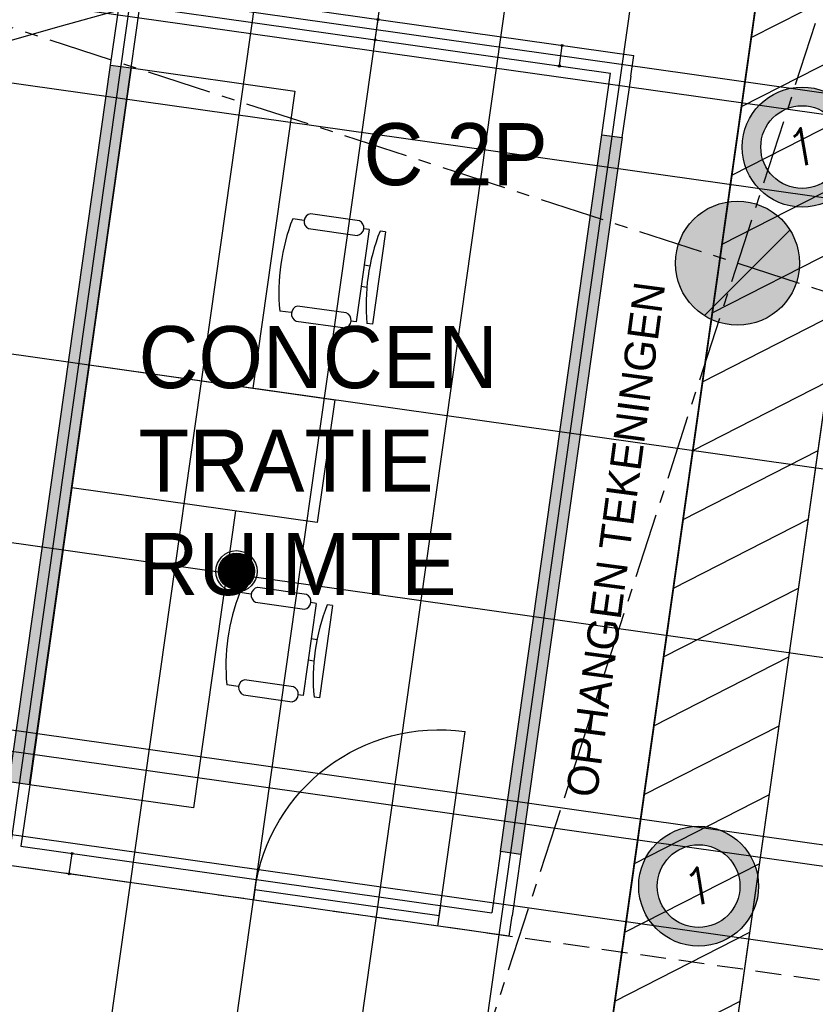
# Model space of a CAD drawing. Header units: millimetres. Extents: x -4106 to 114694, y -37499 to 54647.
# Tile 45 of 109: x 72420 to 76269, y -2981 to 1780. Entities that reach past the tile are written whole.
import ezdxf
from ezdxf.enums import TextEntityAlignment as Align

# ---------------------------------------------------------------- set-up
doc = ezdxf.new("R2010")
doc.units = ezdxf.units.MM
doc.header["$LTSCALE"] = 50
for name, pattern in [('B0301', [25, 12.5, -6.25, 0, -6.25]), ('B0401', [7.5, 5, -2.5]), ('XREF_STRAMIEN$0$B0201', [50, 31.25, -6.25, 6.25, -6.25])]:
    doc.linetypes.add(name, pattern=pattern)
for name, color, linetype in [('FOK_ BRANDSLANGHASPELS', 2, 'Continuous'), ('FOK_00_ALGEMEEN', 1, 'Continuous'), ('FOK_05---_TEKST_18', 1, 'Continuous'), ('FOK_05---_TEKST_25', 2, 'Continuous'), ('FOK_07_STRAMIEN', 13, 'B0301'), ('FOK_22_BINNENWANDEN', 2, 'Continuous'), ('FOK_22_BINNENWANDEN @ 1 VP1', 2, 'Continuous'), ('FOK_22_BINNENWANDEN @ 1 VP2', 2, 'Continuous'), ('FOK_22_BINNENWANDEN @ 1 VPModel', 2, 'Continuous'), ('FOK_82_LOS MEUBILAIR', 1, 'Continuous'), ('XREF_05-werkset$0$AA28G---_PREFABBETON', 242, 'Continuous'), ('XREF_05-werkset$0$AL28G---_PREFABBETON', 4, 'Continuous'), ('XREF_05_PLAFOND$0$AA45----_PLAFONDAFW', 1, 'Continuous'), ('XREF_05_PLAFOND$0$AI45----_PLAFONDAFW', 2, 'Continuous'), ('XREF_05_Sprinkler installatie$0$WL524---', 4, 'Continuous'), ('XREF_05_Sprinkler installatie$0$WL6516--', 4, 'Continuous'), ('XREF_05_Vloergoot installaties$0$EL6131--_VG', 3, 'Continuous'), ('XREF_05_Vloergoot installaties$0$EL6222--', 3, 'Continuous'), ('XREF_STRAMIEN$0$AL$7A---_STRAMIEN', 1, 'XREF_STRAMIEN$0$B0201')]:
    doc.layers.add(name, color=color, linetype=linetype)
doc.styles.add('XREF_05_Sprinkler installatie$0$Standard', font='txt')
doc.styles.add('XREF_05_Vloergoot installaties$0$BURO-018', font='simplex.shx', dxfattribs={"height": 180})

# ---------------------------------------------------------------- blocks, each defined once
blk = doc.blocks.new('XREF_05-werkset$0$V-H-28G001_B09145W02')
at = {"layer": 'XREF_05-werkset$0$AA28G---_PREFABBETON'}
h = blk.add_hatch(color=254, dxfattribs=at)
edge = h.paths.add_edge_path()
edge.add_arc((0, 0), 300, 0, 360)
h = blk.add_hatch(dxfattribs=at)
h.set_pattern_fill('KALKZST', color=1, scale=880, style=0)
h.set_pattern_definition([(45, (-25612.5, -9670.3), (-390.278, 390.278), [])])
edge = h.paths.add_edge_path()
edge.add_arc((0, 0), 300, 0, 360)
at = {"layer": 'XREF_05-werkset$0$AL28G---_PREFABBETON'}
blk.add_circle((0, 0), 300, dxfattribs=at)
blk = doc.blocks.new('XREF_05-werkset$0$V-H-28X00A_09145B1')
blk.add_blockref('XREF_05-werkset$0$V-H-28G001_B09145W02', (75892.3, 602.6))
blk = doc.blocks.new('XREF_05-werkset')
blk.add_blockref('XREF_05-werkset$0$V-H-28X00A_09145B1', (0, 0))
blk = doc.blocks.new('XREF_STRAMIEN')
at = {"layer": 'XREF_STRAMIEN$0$AL$7A---_STRAMIEN', "ltscale": 0.2}
blk.add_line((4081.1, 23907.8), (99881.1, -7182.6), dxfattribs=at)
blk.add_lwpolyline([(89850.6, 43612.9), (66631.7, -27932.3)], dxfattribs=at)
blk = doc.blocks.new('XREF_05_PLAFOND')
at = {"layer": 'XREF_05_PLAFOND$0$AA45----_PLAFONDAFW'}
h = blk.add_hatch(dxfattribs=at)
h.set_pattern_fill('ANSI31', color=256, scale=2200, angle=342.02, style=0)
h.set_pattern_definition([(27.02, (0, 0), (-124.9329, 244.9832), [])])
h.paths.add_polyline_path([(74966.2, -5317.1), (75568, -5346.9), (81436.5, 36094.7), (80830.5, 36094.7)])
at = {"layer": 'XREF_05_PLAFOND$0$AI45----_PLAFONDAFW'}
h = blk.add_hatch(dxfattribs=at)
h.set_pattern_fill('_USER,_O', color=256, scale=600, angle=90, pattern_type=0)
h.set_pattern_definition([(81.94, (95233.5, 35104.6), (-594.073, 84.126), [])])
edge = h.paths.add_edge_path(flags=16)
edge.add_arc((41622.2, 26897.4), 5449.9, 0, 360)
h.paths.add_polyline_path([(49933.5, 30177.3), (51533.5, 30177.3), (51533.5, 27777.3), (49933.5, 27777.3)], flags=16)
edge = h.paths.add_edge_path(flags=16)
edge.add_arc((86127.3, 26613.5), 3800, 0, 360)
edge = h.paths.add_edge_path(flags=16)
edge.add_arc((74998.8, -10766.8), 5449.8, 0, 360)
edge = h.paths.add_edge_path()
edge.add_line((31231.4, 21828.4), (22996.8, 22270))
edge.add_line((22996.8, 22270), (24807, 36094.7))
edge.add_line((24807, 36094.7), (95373.9, 36094.7))
edge.add_line((95373.9, 36094.7), (86392.8, -27327.7))
edge.add_line((86392.8, -27327.7), (68973.9, -21674.7))
edge.add_line((68973.9, -21674.7), (69214.5, 10715.9))
edge.add_arc((59884.7, 10785.2), 9330, 359.57452, 446.61078)
edge.add_line((60436.3, 20098.9), (31231.4, 21828.4))
h = blk.add_hatch(dxfattribs=at)
h.set_pattern_fill('_USER,_O', color=256, scale=1800, pattern_type=0)
h.set_pattern_definition([(351.94, (95233.5, 35104.6), (252.378, 1782.22), [])])
edge = h.paths.add_edge_path(flags=16)
edge.add_arc((74998.8, -10766.8), 5449.8, 0, 360)
edge = h.paths.add_edge_path(flags=16)
edge.add_arc((41622.2, 26897.4), 5449.9, 0, 360)
h.paths.add_polyline_path([(49933.5, 30177.3), (51533.5, 30177.3), (51533.5, 27777.3), (49933.5, 27777.3)], flags=16)
edge = h.paths.add_edge_path(flags=16)
edge.add_arc((86127.3, 26613.5), 3800, 0, 360)
edge = h.paths.add_edge_path()
edge.add_line((31231.4, 21828.4), (22996.8, 22270))
edge.add_line((22996.8, 22270), (24807, 36094.7))
edge.add_line((24807, 36094.7), (95373.9, 36094.7))
edge.add_line((95373.9, 36094.7), (86392.8, -27327.7))
edge.add_line((86392.8, -27327.7), (68973.9, -21674.7))
edge.add_line((68973.9, -21674.7), (69214.5, 10715.9))
edge.add_arc((59884.7, 10785.2), 9330, 359.57452, 446.61078)
edge.add_line((60436.3, 20098.9), (31231.4, 21828.4))
at = {"layer": 'XREF_05_PLAFOND$0$AA45----_PLAFONDAFW'}
blk.add_lwpolyline([(74966.2, -5317.1), (75568, -5346.9), (81436.5, 36094.7), (80830.5, 36094.7)], close=True, dxfattribs=at)
blk = doc.blocks.new('XREF_05_Sprinkler installatie$0$SP-KOP02')
at = {"color": 0, "linetype": 'Continuous'}
for p, q in [((-0.875, -0.023), (0.023, 0.875)), ((-0.847, -0.219), (0.219, 0.847)), ((-0.843, 0.233), (-0.233, 0.843)), ((-0.786, -0.383), (0.383, 0.786)), ((-0.702, -0.523), (0.523, 0.702)), ((-0.595, -0.641), (0.641, 0.595)), ((-0.469, -0.739), (0.739, 0.469)), ((-0.32, -0.815), (0.815, 0.32)), ((-0.144, -0.863), (0.863, 0.144)), ((0.072, -0.872), (0.872, -0.072)), ((0.381, -0.788), (0.788, -0.381))]:
    blk.add_line(p, q, dxfattribs=at)
at = {"color": 0, "linetype": 'Continuous', "const_width": 0.875}
blk.add_lwpolyline([(-0.438, 0, 1), (0.438, 0, 1)], format="xyb", close=True, dxfattribs=at)
at = {"color": 0, "linetype": 'Continuous'}
for radius in [1, 0.875]:
    blk.add_circle((0, 0), radius, dxfattribs=at)
at = {"color": 0, "linetype": 'Continuous', "style": 'XREF_05_Sprinkler installatie$0$Standard', "flags": 1}
for tag, p in [('SP_MATCODE', (2, 2)), ('SP_TEMP', (2, -3)), ('SP_DOORL', (2, -5)), ('SP_KFACT', (2, -7)), ('SP_SPRHK', (2, -9)), ('SP_KLEP', (2, -11))]:
    blk.add_attdef(tag, p, '', height=1, dxfattribs=at)
blk = doc.blocks.new('XREF_05_Sprinkler installatie')
at = {"layer": 'XREF_05_Sprinkler installatie$0$WL524---'}
blk.add_line((66884.8, 30.6), (76457.9, -1325.1), dxfattribs=at)
at = {"layer": 'XREF_05_Sprinkler installatie$0$WL6516--', "xscale": 99.9999999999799, "yscale": 100, "zscale": 100, "rotation": 7.589429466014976}
blk.add_blockref('XREF_05_Sprinkler installatie$0$SP-KOP02', (73468.4, -887.1), dxfattribs=at)
blk = doc.blocks.new('XREF_05_Vloergoot installaties$0$E00415')
at = {"linetype": 'Continuous'}
h = blk.add_hatch(color=0, dxfattribs=at)
edge = h.paths.add_edge_path()
edge.add_arc((0, 0), 2.9, 0, 360)
edge = h.paths.add_edge_path(flags=16)
edge.add_arc((0, 0), 2, 0, 360)
at = {"color": 0, "linetype": 'Continuous'}
for radius in [2.9, 2]:
    blk.add_circle((0, 0), radius, dxfattribs=at)
at = {"color": 0, "linetype": 'Continuous', "style": 'XREF_05_Vloergoot installaties$0$BURO-018'}
for tag, p in [('E_GKAST', (0, 8)), ('E_GROEP', (0, 5)), ('E_SGROEP', (4.5, 5))]:
    blk.add_attdef(tag, text='', height=1.8, dxfattribs=at).set_placement(p, align=Align.MIDDLE)
at = {"color": 0, "linetype": 'Continuous', "style": 'XREF_05_Vloergoot installaties$0$BURO-018', "flags": 1}
for tag, p in [('E_VERMCODE', (13, 5)), ('E_MATCODE', (0, 0))]:
    blk.add_attdef(tag, text='', height=1.8, dxfattribs=at).set_placement(p, align=Align.MIDDLE)
blk = doc.blocks.new('XREF_05_Vloergoot installaties')
at = {"layer": 'XREF_05_Vloergoot installaties$0$EL6131--_VG'}
for p, q in [((70277.2, 2174.4), (88085.9, -337.5)), ((70220.5, 1778.4), (88029.1, -733.5)), ((87584.4, -3909.1), (69951, -1413.9)), ((87528.4, -4305.1), (69498.7, -1753.9))]:
    blk.add_line(p, q, dxfattribs=at)
at = {"layer": 'XREF_05_Vloergoot installaties$0$EL6222--'}
ref = blk.add_blockref('XREF_05_Vloergoot installaties$0$E00415', (76204.9, 1164), dxfattribs=dict(at, xscale=100.000000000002, yscale=100, zscale=100, rotation=351.5354125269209))
ref.add_attrib('E_GROEP', '1', dxfattribs={"layer": '0', "color": 1, "linetype": 'Continuous', "height": 180, "rotation": 9.5113, "style": 'XREF_05_Vloergoot installaties$0$BURO-018'}).set_placement((76204.9, 1164), align=Align.MIDDLE)
ref = blk.add_blockref('XREF_05_Vloergoot installaties$0$E00415', (75704.1, -2409.2), dxfattribs=dict(at, xscale=100.000000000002, yscale=100, zscale=100, rotation=351.5354125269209))
ref.add_attrib('E_GROEP', '1', dxfattribs={"layer": '0', "color": 1, "linetype": 'Continuous', "height": 180, "rotation": 9.5113, "style": 'XREF_05_Vloergoot installaties$0$BURO-018'}).set_placement((75704.1, -2409.2), align=Align.MIDDLE)
blk = doc.blocks.new('*U556')
at = {"layer": 'FOK_22_BINNENWANDEN @ 1 VP1'}
blk.add_hatch(color=256, dxfattribs=at).paths.add_polyline_path([(532.8, 3776.5), (631.8, 3762.5), (141.1, 297), (42.1, 311.1)])
at = {"layer": 'FOK_22_BINNENWANDEN @ 1 VP2'}
blk.add_hatch(color=256, dxfattribs=at).paths.add_polyline_path([(532.8, 3776.5), (631.8, 3762.5), (141.1, 297), (42.1, 311.1)])
at = {"layer": 'FOK_22_BINNENWANDEN @ 1 VPModel'}
blk.add_hatch(color=256, dxfattribs=at).paths.add_polyline_path([(532.8, 3776.5), (631.8, 3762.5), (141.1, 297), (42.1, 311.1)])
blk = doc.blocks.new('A$C70436BE2')
at = {"layer": 'FOK_22_BINNENWANDEN'}
for points in [[(532.8, 3776.5), (574.9, 4073.5)], [(631.8, 3762.5), (673.9, 4059.5)], [(42.1, 311.1), (0, 14)], [(141.1, 297), (99, 0)]]:
    blk.add_lwpolyline(points, dxfattribs=at)
blk.add_lwpolyline([(532.8, 3776.5), (631.8, 3762.5), (141.1, 297), (42.1, 311.1)], close=True, dxfattribs=at)
blk.add_blockref('*U556', (0, 0), dxfattribs=at)
blk = doc.blocks.new('A$C46E716B0')
at = {"layer": 'FOK_00_ALGEMEEN', "color": 13}
for points in [[(0, 0), (0, 900)], [(0, 0), (900, 0)]]:
    blk.add_lwpolyline(points, dxfattribs=at)
blk.add_arc((0, 0), 900, 0, 90, dxfattribs=at)
blk = doc.blocks.new('CONCENTRATIE 2P')
at = {"linetype": 'Continuous'}
for p, q in [((68236.1, 30057.3), (68243.9, 30112.3)), ((68682.2, 29994.1), (68690, 30049.1)), ((68195.6, 30031.9), (68162.1, 29795.7)), ((68234.6, 29789.9), (68268, 30026)), ((68642.8, 29972.9), (68609.3, 29736.8)), ((68680.6, 29726.7), (68714.1, 29962.8)), ((70043.1, 29801.3), (70050.9, 29856.2)), ((68191.5, 29742.5), (68195.2, 29768.7)), ((70002.5, 29775.8), (69969.1, 29539.7)), ((70041.5, 29533.8), (70075, 29770)), ((70489.1, 29738.1), (70496.9, 29793)), ((68637.5, 29679.3), (68191.5, 29742.5)), ((68358.2, 29691), (68362.1, 29718.3)), ((68637.5, 29679.3), (68641.3, 29705.5)), ((70449.8, 29716.9), (70416.3, 29480.7)), ((70487.6, 29470.6), (70521, 29706.8)), ((68180.4, 29663.8), (68184.1, 29690)), ((68626.4, 29600.5), (68180.4, 29663.8)), ((68467, 29703.4), (68463, 29675.5)), ((68626.4, 29600.5), (68630.1, 29626.8)), ((69998.5, 29486.4), (70002.2, 29512.6)), ((70444.5, 29423.2), (69998.5, 29486.4)), ((69987.3, 29407.7), (69991, 29433.9)), ((70165.1, 29434.9), (70169, 29462.2)), ((70273.9, 29447.4), (70270, 29419.4)), ((70444.5, 29423.2), (70448.2, 29449.4)), ((70433.3, 29344.5), (69987.3, 29407.7)), ((70433.3, 29344.5), (70437.1, 29370.7))]:
    blk.add_line(p, q, dxfattribs=at)
blk.add_lwpolyline([(69084.1, 30070.5), (67648.5, 30273.9), (67760.7, 31066), (71226.1, 30574.9), (71113.8, 29782.8), (69678.2, 29986.3)])
blk.add_lwpolyline([(69196.4, 30862.6), (69790.4, 30778.4), (69622, 29590.2), (69028, 29674.4), (69196.4, 30862.6)], close=True)
for centre, radius, start, end in [((68334.5, 29146), 970.6, 68.5145, 95.3539), ((68230.9, 30017.3), 38.2, 13.2269, 157.5798), ((68676.9, 29956.8), 37.7, 9.2198, 154.6486), ((70141.4, 28889.9), 970.6, 68.5145, 95.3539), ((68199.3, 29804.5), 38.2, 193.2269, 337.5798), ((70037.8, 29761.2), 38.2, 13.2269, 157.5798), ((68646.6, 29742.8), 37.7, 189.2198, 334.6486), ((70483.8, 29700.7), 37.7, 9.2198, 154.6486), ((68274.6, 28723.7), 970.6, 68.5145, 95.3539), ((70006.2, 29548.4), 38.2, 193.2269, 337.5798), ((70453.5, 29486.8), 37.7, 189.2198, 334.6486), ((70081.6, 28467.6), 970.6, 68.5145, 95.3539)]:
    blk.add_arc(centre, radius, start, end, dxfattribs=at)
blk = doc.blocks.new('A$C094F4788')
at = {"layer": 'Defpoints'}
blk.add_lwpolyline([(5, 19), (104, 5)], dxfattribs=at)
blk.add_point((5, 19), dxfattribs=at)
at = {"layer": 'Defpoints', "color": 5}
for p in [(5, 19), (104, 5)]:
    blk.add_point(p, dxfattribs=at)
at = {"layer": 'FOK_22_BINNENWANDEN', "color": 5}
for centre in [(5, 19), (104, 5)]:
    blk.add_circle(centre, 5, dxfattribs=at)
blk = doc.blocks.new('A$C4D8164B4')
at = {"layer": 'FOK_ BRANDSLANGHASPELS', "color": 2}
blk.add_circle((20000, 20000), 20000, dxfattribs=at)

msp = doc.modelspace()

# ---------------------------------------------------------------- linework, layer by layer
at = {"layer": 'Defpoints', "linetype": 'B0401', "ltscale": 0.5}
msp.add_line((76474.3, -2890.3), (61767.8, -807.9), dxfattribs=at)
at = {"layer": 'FOK_22_BINNENWANDEN', "ltscale": 0.5}
for p, q in [((69945.2, 2377.3), (75391, 1606.4)), ((73000.6, 1843.5), (75277.9, 1521.1)), ((74788, -2651.5), (69342.3, -1880.4)), ((72425.8, -2216), (74703.1, -2538.4))]:
    msp.add_line(p, q, dxfattribs=at)
at = {"layer": 'FOK_22_BINNENWANDEN'}
for points in [[(75376.9, 1507), (75391, 1606.4)], [(73564.3, -2377.2), (73550.3, -2476.2)], [(74455.4, -2503.4), (74441.4, -2602.4)], [(74788, -2651.5), (74802.1, -2552.5)]]:
    msp.add_lwpolyline(points, dxfattribs=at)
at = {"layer": 'FOK_22_BINNENWANDEN', "linetype": 'B0401', "ltscale": 0.5}
for points in [[(73564.3, -2377.2), (73564.4, -2377.2)], [(74455.4, -2503.4), (74455.5, -2503.4)]]:
    msp.add_lwpolyline(points, dxfattribs=at)

# ---------------------------------------------------------------- block references
for name in ['XREF_05_PLAFOND', 'XREF_05_Sprinkler installatie', 'XREF_05_Vloergoot installaties']:
    msp.add_blockref(name, (0, 0))
at = {"layer": 'FOK_ BRANDSLANGHASPELS'}
for p in [(65187.1, 382.2), (63286.4, -17476.2), (58068.5, -37498.6)]:
    msp.add_blockref('A$C4D8164B4', p, dxfattribs=at)
at = {"layer": 'FOK_07_STRAMIEN'}
msp.add_blockref('XREF_STRAMIEN', (0, 0), dxfattribs=at)
at = {"layer": 'FOK_22_BINNENWANDEN'}
for name, p in [('XREF_05-werkset', (0, 0)), ('A$C70436BE2', (72326.8, -2216)), ('A$C70436BE2', (74703.1, -2552.5))]:
    msp.add_blockref(name, p, dxfattribs=at)
at = {"layer": 'FOK_22_BINNENWANDEN', "rotation": 90}
for p in [(74158.2, 1677.3), (75049.3, 1551.1), (72678.2, -2355)]:
    msp.add_blockref('A$C094F4788', p, dxfattribs=at)
at = {"layer": 'FOK_22_BINNENWANDEN', "xscale": -1, "rotation": 351.9510927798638}
msp.add_blockref('A$C46E716B0', (74448.6, -2552.9), dxfattribs=at)
at = {"layer": 'FOK_82_LOS MEUBILAIR', "rotation": 90.00417975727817}
msp.add_blockref('CONCENTRATIE 2P', (103538.7, -69677.4), dxfattribs=at)

# ---------------------------------------------------------------- texts
at = {"layer": 'FOK_05---_TEKST_18', "insert": (72994.7, 298.4), "char_height": 300, "width": 57960.996, "attachment_point": 1}
msp.add_mtext('{\\fCentury Gothic|b0|i0|c0|p34;CONCEN\\PTRATIE\\PRUIMTE}', dxfattribs=at)
at = {"layer": 'FOK_05---_TEKST_25', "insert": (74082.8, 1279.7), "char_height": 300, "width": 57960.996, "attachment_point": 1}
msp.add_mtext('{\\fCentury Gothic|b0|i0|c0|p34;C 2P}', dxfattribs=at)
at = {"layer": 'FOK_05---_TEKST_25', "insert": (75062.2, -1966.2), "char_height": 150, "width": 57960.996, "attachment_point": 1, "rotation": 82.3932}
msp.add_mtext('{\\fCentury Gothic|b0|i0|c0|p34;OPHANGEN TEKENINGEN }', dxfattribs=at)

doc.saveas('drawing.dxf')
